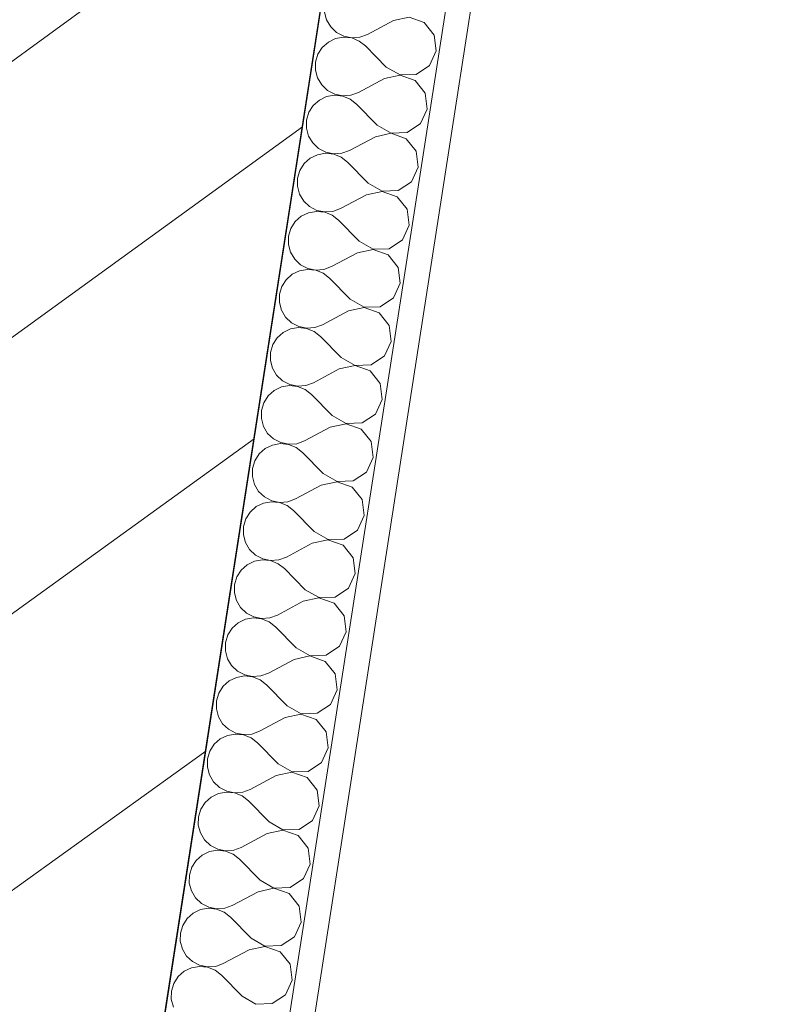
# Model space of a CAD drawing. Header units: metres. Extents: x 5509548 to 5517943, y 5680530 to 5684871.
# Tile 81 of 124: x 5516177.398 to 5516177.704, y 5683284.932 to 5683285.331. Entities that reach past the tile are written whole.
import ezdxf

# ---------------------------------------------------------------- set-up
doc = ezdxf.new("R2010")
doc.units = ezdxf.units.M
doc.layers.add('Nowe_A-Balkony', color=7, linetype='CONTINUOUS')
doc.layers.add('Nowe_A-Ściany-Wewnętrzne', color=7, linetype='CONTINUOUS')
for name, color, linetype, lineweight in [('Nowe_A-Balkony_Nr_pióra__89', 7, 'CONTINUOUS', 13), ('Nowe_A-Ściany-Wewnętrzne_Nr_pióra__174', 7, 'CONTINUOUS', 5), ('Nowe_A-Ściany-Wewnętrzne_Nr_pióra__27', 7, 'CONTINUOUS', 25), ('Nowe_A-Ściany-Wewnętrzne_Nr_pióra__47', 7, 'CONTINUOUS', 15)]:
    doc.layers.add(name, color=color, linetype=linetype, lineweight=lineweight)

# ---------------------------------------------------------------- blocks, each defined once
blk = doc.blocks.new('Strop_1', base_point=(90780.07224493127, -117167.5980123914))
at = {"layer": 'Nowe_A-Balkony_Nr_pióra__89', "color": 7, "linetype": 'Continuous', "lineweight": 13, "flags": 128}
blk.add_lwpolyline([(90780.07224493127, -117167.5980123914), (90780.07224493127, -118877.5979270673), (65230.07224493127, -118877.5979270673), (65230.07224493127, -117167.5980123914)], close=True, dxfattribs=at)
blk = doc.blocks.new('*X207')
at = {"layer": 'Nowe_A-Ściany-Wewnętrzne_Nr_pióra__174', "color": 7, "linetype": 'Continuous', "lineweight": 5}
for p, q in [((65231.71583591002, -118122.3007920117), (65233.04068768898, -118125.3063227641)), ((65259.83414969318, -118121.4285714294), (65250.31034016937, -118128.5714285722)), ((65265.90789260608, -118119.0957224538), (65259.83414969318, -118121.4285714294)), ((65272.30097821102, -118120.3044382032), (65265.90789260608, -118119.0957224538)), ((65277.10380217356, -118124.6936772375), (65272.30097821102, -118120.3044382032)), ((65233.04068768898, -118125.3063227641), (65235.13642438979, -118127.8354204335)), ((65278.88176874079, -118130.9523809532), (65277.10380217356, -118124.6936772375)), ((65235.13642438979, -118127.8354204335), (65237.8435116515, -118129.6955617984)), ((65237.8435116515, -118129.6955617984), (65240.9558771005, -118130.7451467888)), ((65240.9558771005, -118130.7451467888), (65244.23659725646, -118130.9042775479)), ((65244.23659725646, -118131.0004843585), (65240.9558771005, -118131.1596151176)), ((65244.23659725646, -118130.9042775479), (65247.43593292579, -118130.1608405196)), ((65247.43593292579, -118131.7439213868), (65244.23659725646, -118131.0004843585)), ((65247.43593292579, -118130.1608405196), (65250.31034016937, -118128.5714285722)), ((65277.10380217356, -118137.2110846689), (65278.88176874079, -118130.9523809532)), ((65235.13642438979, -118134.0693414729), (65233.04068768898, -118136.5984391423)), ((65237.8435116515, -118132.209200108), (65235.13642438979, -118134.0693414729)), ((65240.9558771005, -118131.1596151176), (65237.8435116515, -118132.209200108)), ((65250.31034016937, -118133.3333333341), (65247.43593292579, -118131.7439213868)), ((65259.83414969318, -118140.476190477), (65250.31034016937, -118133.3333333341)), ((65233.04068768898, -118136.5984391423), (65231.71583591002, -118139.6039698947)), ((65272.30097821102, -118141.6003237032), (65277.10380217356, -118137.2110846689)), ((65231.71583591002, -118139.6039698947), (65231.26272112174, -118142.8571428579)), ((65231.26272112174, -118142.8571428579), (65231.71583591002, -118146.1103158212)), ((65259.83414969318, -118140.476190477), (65265.90789260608, -118142.8090394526)), ((65265.90789260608, -118142.9052462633), (65259.83414969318, -118145.2380952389)), ((65265.90789260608, -118142.8090394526), (65272.30097821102, -118141.6003237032)), ((65272.30097821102, -118144.1139620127), (65265.90789260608, -118142.9052462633)), ((65231.71583591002, -118146.1103158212), (65233.04068768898, -118149.1158465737)), ((65259.83414969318, -118145.2380952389), (65250.31034016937, -118152.3809523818)), ((65277.10380217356, -118148.503201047), (65272.30097821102, -118144.1139620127)), ((65233.04068768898, -118149.1158465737), (65235.13642438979, -118151.644944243)), ((65278.88176874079, -118154.7619047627), (65277.10380217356, -118148.503201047)), ((65235.13642438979, -118151.644944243), (65237.8435116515, -118153.5050856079)), ((65237.8435116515, -118153.5050856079), (65240.9558771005, -118154.5546705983)), ((65240.9558771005, -118154.5546705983), (65244.23659725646, -118154.7138013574)), ((65244.23659725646, -118154.810008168), (65240.9558771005, -118154.9691389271)), ((65244.23659725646, -118154.7138013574), (65247.43593292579, -118153.9703643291)), ((65247.43593292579, -118155.5534451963), (65244.23659725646, -118154.810008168)), ((65247.43593292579, -118153.9703643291), (65250.31034016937, -118152.3809523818)), ((65277.10380217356, -118161.0206084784), (65278.88176874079, -118154.7619047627)), ((65235.13642438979, -118157.8788652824), (65233.04068768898, -118160.4079629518)), ((65237.8435116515, -118156.0187239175), (65235.13642438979, -118157.8788652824)), ((65240.9558771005, -118154.9691389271), (65237.8435116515, -118156.0187239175)), ((65250.31034016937, -118157.1428571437), (65247.43593292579, -118155.5534451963)), ((65259.83414969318, -118164.2857142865), (65250.31034016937, -118157.1428571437)), ((65233.04068768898, -118160.4079629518), (65231.71583591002, -118163.4134937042)), ((65272.30097821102, -118165.4098475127), (65277.10380217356, -118161.0206084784)), ((65231.71583591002, -118163.4134937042), (65231.26272112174, -118166.6666666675)), ((65231.26272112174, -118166.6666666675), (65231.71583591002, -118169.9198396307)), ((65259.83414969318, -118164.2857142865), (65265.90789260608, -118166.6185632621)), ((65265.90789260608, -118166.7147700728), (65259.83414969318, -118169.0476190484)), ((65265.90789260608, -118166.6185632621), (65272.30097821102, -118165.4098475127)), ((65272.30097821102, -118167.9234858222), (65265.90789260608, -118166.7147700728)), ((65231.71583591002, -118169.9198396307), (65233.04068768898, -118172.9253703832)), ((65259.83414969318, -118169.0476190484), (65250.31034016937, -118176.1904761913)), ((65277.10380217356, -118172.3127248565), (65272.30097821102, -118167.9234858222)), ((65233.04068768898, -118172.9253703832), (65235.13642438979, -118175.4544680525)), ((65278.88176874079, -118178.5714285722), (65277.10380217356, -118172.3127248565)), ((65235.13642438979, -118175.4544680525), (65237.8435116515, -118177.3146094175)), ((65237.8435116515, -118177.3146094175), (65240.9558771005, -118178.3641944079)), ((65240.9558771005, -118178.7786627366), (65237.8435116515, -118179.828247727)), ((65240.9558771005, -118178.3641944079), (65244.23659725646, -118178.5233251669)), ((65244.23659725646, -118178.6195319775), (65240.9558771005, -118178.7786627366)), ((65244.23659725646, -118178.5233251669), (65247.43593292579, -118177.7798881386)), ((65247.43593292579, -118179.3629690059), (65244.23659725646, -118178.6195319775)), ((65247.43593292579, -118177.7798881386), (65250.31034016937, -118176.1904761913)), ((65277.10380217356, -118184.8301322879), (65278.88176874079, -118178.5714285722)), ((65235.13642438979, -118181.688389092), (65233.04068768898, -118184.2174867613)), ((65237.8435116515, -118179.828247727), (65235.13642438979, -118181.688389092)), ((65250.31034016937, -118180.9523809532), (65247.43593292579, -118179.3629690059)), ((65259.83414969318, -118188.095238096), (65250.31034016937, -118180.9523809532)), ((65233.04068768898, -118184.2174867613), (65231.71583591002, -118187.2230175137)), ((65272.30097821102, -118189.2193713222), (65277.10380217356, -118184.8301322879)), ((65231.71583591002, -118187.2230175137), (65231.26272112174, -118190.476190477)), ((65231.26272112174, -118190.476190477), (65231.71583591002, -118193.7293634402)), ((65259.83414969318, -118188.095238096), (65265.90789260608, -118190.4280870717)), ((65265.90789260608, -118190.5242938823), (65259.83414969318, -118192.8571428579)), ((65265.90789260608, -118190.4280870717), (65272.30097821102, -118189.2193713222)), ((65272.30097821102, -118191.7330096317), (65265.90789260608, -118190.5242938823)), ((65231.71583591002, -118193.7293634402), (65233.04068768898, -118196.7348941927)), ((65259.83414969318, -118192.8571428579), (65250.31034016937, -118200.0000000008)), ((65277.10380217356, -118196.122248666), (65272.30097821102, -118191.7330096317)), ((65233.04068768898, -118196.7348941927), (65235.13642438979, -118199.263991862)), ((65278.88176874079, -118202.3809523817), (65277.10380217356, -118196.122248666)), ((65235.13642438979, -118199.263991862), (65237.8435116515, -118201.124133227)), ((65237.8435116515, -118201.124133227), (65240.9558771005, -118202.1737182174)), ((65240.9558771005, -118202.5881865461), (65237.8435116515, -118203.6377715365)), ((65240.9558771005, -118202.1737182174), (65244.23659725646, -118202.3328489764)), ((65244.23659725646, -118202.4290557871), (65240.9558771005, -118202.5881865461)), ((65244.23659725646, -118202.3328489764), (65247.43593292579, -118201.5894119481)), ((65247.43593292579, -118203.1724928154), (65244.23659725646, -118202.4290557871)), ((65247.43593292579, -118201.5894119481), (65250.31034016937, -118200.0000000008)), ((65277.10380217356, -118208.6396560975), (65278.88176874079, -118202.3809523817)), ((65235.13642438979, -118205.4979129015), (65233.04068768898, -118208.0270105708)), ((65237.8435116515, -118203.6377715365), (65235.13642438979, -118205.4979129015)), ((65250.31034016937, -118204.7619047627), (65247.43593292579, -118203.1724928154)), ((65259.83414969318, -118211.9047619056), (65250.31034016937, -118204.7619047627)), ((65233.04068768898, -118208.0270105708), (65231.71583591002, -118211.0325413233)), ((65272.30097821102, -118213.0288951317), (65277.10380217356, -118208.6396560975)), ((65231.71583591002, -118211.0325413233), (65231.26272112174, -118214.2857142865)), ((65231.26272112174, -118214.2857142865), (65231.71583591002, -118217.5388872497)), ((65259.83414969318, -118211.9047619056), (65265.90789260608, -118214.2376108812)), ((65265.90789260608, -118214.3338176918), (65259.83414969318, -118216.6666666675)), ((65265.90789260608, -118214.2376108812), (65272.30097821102, -118213.0288951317)), ((65272.30097821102, -118215.5425334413), (65265.90789260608, -118214.3338176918)), ((65231.71583591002, -118217.5388872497), (65233.04068768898, -118220.5444180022)), ((65259.83414969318, -118216.6666666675), (65250.31034016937, -118223.8095238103)), ((65277.10380217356, -118219.9317724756), (65272.30097821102, -118215.5425334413)), ((65233.04068768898, -118220.5444180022), (65235.13642438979, -118223.0735156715)), ((65278.88176874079, -118226.1904761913), (65277.10380217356, -118219.9317724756)), ((65235.13642438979, -118223.0735156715), (65237.8435116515, -118224.9336570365)), ((65237.8435116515, -118224.9336570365), (65240.9558771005, -118225.9832420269)), ((65240.9558771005, -118226.3977103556), (65237.8435116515, -118227.447295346)), ((65240.9558771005, -118225.9832420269), (65244.23659725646, -118226.142372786)), ((65244.23659725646, -118226.2385795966), (65240.9558771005, -118226.3977103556)), ((65244.23659725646, -118226.142372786), (65247.43593292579, -118225.3989357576)), ((65247.43593292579, -118226.9820166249), (65244.23659725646, -118226.2385795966)), ((65247.43593292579, -118225.3989357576), (65250.31034016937, -118223.8095238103)), ((65277.10380217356, -118232.449179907), (65278.88176874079, -118226.1904761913)), ((65235.13642438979, -118229.307436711), (65233.04068768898, -118231.8365343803)), ((65237.8435116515, -118227.447295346), (65235.13642438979, -118229.307436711)), ((65250.31034016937, -118228.5714285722), (65247.43593292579, -118226.9820166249)), ((65259.83414969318, -118235.7142857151), (65250.31034016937, -118228.5714285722)), ((65233.04068768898, -118231.8365343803), (65231.71583591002, -118234.8420651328)), ((65272.30097821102, -118236.8384189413), (65277.10380217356, -118232.449179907)), ((65231.71583591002, -118234.8420651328), (65231.26272112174, -118238.095238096)), ((65231.26272112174, -118238.095238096), (65231.71583591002, -118241.3484110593)), ((65259.83414969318, -118235.7142857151), (65265.90789260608, -118238.0471346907)), ((65265.90789260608, -118238.1433415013), (65259.83414969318, -118240.476190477)), ((65265.90789260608, -118238.0471346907), (65272.30097821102, -118236.8384189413)), ((65272.30097821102, -118239.3520572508), (65265.90789260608, -118238.1433415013)), ((65231.71583591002, -118241.3484110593), (65233.04068768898, -118244.3539418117)), ((65259.83414969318, -118240.476190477), (65250.31034016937, -118247.6190476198)), ((65277.10380217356, -118243.7412962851), (65272.30097821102, -118239.3520572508)), ((65233.04068768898, -118244.3539418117), (65235.13642438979, -118246.8830394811)), ((65278.88176874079, -118250.0000000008), (65277.10380217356, -118243.7412962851)), ((65235.13642438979, -118246.8830394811), (65237.8435116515, -118248.743180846)), ((65237.8435116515, -118248.743180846), (65240.9558771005, -118249.7927658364)), ((65240.9558771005, -118250.2072341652), (65237.8435116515, -118251.2568191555)), ((65240.9558771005, -118249.7927658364), (65244.23659725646, -118249.9518965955)), ((65244.23659725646, -118250.0481034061), (65240.9558771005, -118250.2072341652)), ((65244.23659725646, -118249.9518965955), (65247.43593292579, -118249.2084595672)), ((65247.43593292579, -118250.7915404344), (65244.23659725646, -118250.0481034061)), ((65247.43593292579, -118249.2084595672), (65250.31034016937, -118247.6190476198)), ((65277.10380217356, -118256.2587037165), (65278.88176874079, -118250.0000000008)), ((65235.13642438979, -118253.1169605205), (65233.04068768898, -118255.6460581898)), ((65237.8435116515, -118251.2568191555), (65235.13642438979, -118253.1169605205)), ((65250.31034016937, -118252.3809523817), (65247.43593292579, -118250.7915404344)), ((65259.83414969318, -118259.5238095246), (65250.31034016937, -118252.3809523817)), ((65231.71583591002, -118258.6515889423), (65231.26272112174, -118261.9047619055)), ((65233.04068768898, -118255.6460581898), (65231.71583591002, -118258.6515889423)), ((65272.30097821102, -118260.6479427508), (65277.10380217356, -118256.2587037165)), ((65231.26272112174, -118261.9047619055), (65231.71583591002, -118265.1579348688)), ((65259.83414969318, -118259.5238095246), (65265.90789260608, -118261.8566585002)), ((65265.90789260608, -118261.9528653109), (65259.83414969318, -118264.2857142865)), ((65265.90789260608, -118261.8566585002), (65272.30097821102, -118260.6479427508)), ((65272.30097821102, -118263.1615810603), (65265.90789260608, -118261.9528653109)), ((65231.71583591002, -118265.1579348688), (65233.04068768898, -118268.1634656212)), ((65259.83414969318, -118264.2857142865), (65250.31034016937, -118271.4285714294)), ((65277.10380217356, -118267.5508200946), (65272.30097821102, -118263.1615810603)), ((65233.04068768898, -118268.1634656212), (65235.13642438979, -118270.6925632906)), ((65278.88176874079, -118273.8095238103), (65277.10380217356, -118267.5508200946)), ((65235.13642438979, -118270.6925632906), (65237.8435116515, -118272.5527046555)), ((65237.8435116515, -118272.5527046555), (65240.9558771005, -118273.6022896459)), ((65240.9558771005, -118274.0167579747), (65237.8435116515, -118275.0663429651)), ((65240.9558771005, -118273.6022896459), (65244.23659725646, -118273.761420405)), ((65244.23659725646, -118273.8576272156), (65240.9558771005, -118274.0167579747)), ((65244.23659725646, -118273.761420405), (65247.43593292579, -118273.0179833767)), ((65247.43593292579, -118274.6010642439), (65244.23659725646, -118273.8576272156)), ((65247.43593292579, -118273.0179833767), (65250.31034016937, -118271.4285714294)), ((65250.31034016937, -118276.1904761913), (65247.43593292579, -118274.6010642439)), ((65277.10380217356, -118280.068227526), (65278.88176874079, -118273.8095238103)), ((65235.13642438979, -118276.92648433), (65233.04068768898, -118279.4555819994)), ((65237.8435116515, -118275.0663429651), (65235.13642438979, -118276.92648433)), ((65259.83414969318, -118283.3333333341), (65250.31034016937, -118276.1904761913)), ((65231.71583591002, -118282.4611127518), (65231.26272112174, -118285.7142857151)), ((65233.04068768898, -118279.4555819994), (65231.71583591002, -118282.4611127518)), ((65272.30097821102, -118284.4574665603), (65277.10380217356, -118280.068227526)), ((65231.26272112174, -118285.7142857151), (65231.71583591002, -118288.9674586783)), ((65259.83414969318, -118283.3333333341), (65265.90789260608, -118285.6661823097)), ((65265.90789260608, -118285.7623891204), (65259.83414969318, -118288.095238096)), ((65265.90789260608, -118285.6661823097), (65272.30097821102, -118284.4574665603)), ((65272.30097821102, -118286.9711048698), (65265.90789260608, -118285.7623891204)), ((65231.71583591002, -118288.9674586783), (65233.04068768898, -118291.9729894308)), ((65259.83414969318, -118288.095238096), (65250.31034016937, -118295.2380952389)), ((65277.10380217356, -118291.3603439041), (65272.30097821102, -118286.9711048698)), ((65233.04068768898, -118291.9729894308), (65235.13642438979, -118294.5020871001)), ((65235.13642438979, -118294.5020871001), (65237.8435116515, -118296.3622284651)), ((65278.88176874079, -118297.6190476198), (65277.10380217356, -118291.3603439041)), ((65237.8435116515, -118296.3622284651), (65240.9558771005, -118297.4118134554)), ((65240.9558771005, -118297.8262817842), (65237.8435116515, -118298.8758667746)), ((65240.9558771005, -118297.4118134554), (65244.23659725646, -118297.5709442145)), ((65244.23659725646, -118297.6671510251), (65240.9558771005, -118297.8262817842)), ((65244.23659725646, -118297.5709442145), (65247.43593292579, -118296.8275071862)), ((65247.43593292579, -118298.4105880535), (65244.23659725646, -118297.6671510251)), ((65247.43593292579, -118296.8275071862), (65250.31034016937, -118295.2380952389)), ((65250.31034016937, -118300.0000000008), (65247.43593292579, -118298.4105880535)), ((65277.10380217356, -118303.8777513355), (65278.88176874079, -118297.6190476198)), ((65235.13642438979, -118300.7360081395), (65233.04068768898, -118303.2651058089)), ((65237.8435116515, -118298.8758667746), (65235.13642438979, -118300.7360081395)), ((65259.83414969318, -118307.1428571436), (65250.31034016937, -118300.0000000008)), ((65231.71583591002, -118306.2706365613), (65231.26272112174, -118309.5238095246)), ((65233.04068768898, -118303.2651058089), (65231.71583591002, -118306.2706365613)), ((65272.30097821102, -118308.2669903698), (65277.10380217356, -118303.8777513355)), ((65231.26272112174, -118309.5238095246), (65231.71583591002, -118312.7769824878)), ((65259.83414969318, -118307.1428571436), (65265.90789260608, -118309.4757061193)), ((65265.90789260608, -118309.5719129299), (65259.83414969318, -118311.9047619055)), ((65265.90789260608, -118309.4757061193), (65272.30097821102, -118308.2669903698)), ((65272.30097821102, -118310.7806286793), (65265.90789260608, -118309.5719129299)), ((65231.71583591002, -118312.7769824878), (65233.04068768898, -118315.7825132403)), ((65259.83414969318, -118311.9047619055), (65250.31034016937, -118319.0476190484)), ((65277.10380217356, -118315.1698677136), (65272.30097821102, -118310.7806286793)), ((65233.04068768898, -118315.7825132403), (65235.13642438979, -118318.3116109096)), ((65235.13642438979, -118318.3116109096), (65237.8435116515, -118320.1717522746)), ((65278.88176874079, -118321.4285714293), (65277.10380217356, -118315.1698677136)), ((65237.8435116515, -118320.1717522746), (65240.9558771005, -118321.221337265)), ((65240.9558771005, -118321.6358055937), (65237.8435116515, -118322.6853905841)), ((65240.9558771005, -118321.221337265), (65244.23659725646, -118321.380468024)), ((65244.23659725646, -118321.4766748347), (65240.9558771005, -118321.6358055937)), ((65244.23659725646, -118321.380468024), (65247.43593292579, -118320.6370309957)), ((65247.43593292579, -118322.220111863), (65244.23659725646, -118321.4766748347)), ((65247.43593292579, -118320.6370309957), (65250.31034016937, -118319.0476190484)), ((65250.31034016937, -118323.8095238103), (65247.43593292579, -118322.220111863)), ((65277.10380217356, -118327.687275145), (65278.88176874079, -118321.4285714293)), ((65235.13642438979, -118324.5455319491), (65233.04068768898, -118327.0746296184)), ((65237.8435116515, -118322.6853905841), (65235.13642438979, -118324.5455319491)), ((65259.83414969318, -118330.9523809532), (65250.31034016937, -118323.8095238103)), ((65231.71583591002, -118330.0801603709), (65231.26272112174, -118333.3333333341)), ((65233.04068768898, -118327.0746296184), (65231.71583591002, -118330.0801603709)), ((65272.30097821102, -118332.0765141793), (65277.10380217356, -118327.687275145)), ((65231.26272112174, -118333.3333333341), (65231.71583591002, -118336.5865062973)), ((65259.83414969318, -118330.9523809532), (65265.90789260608, -118333.2852299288)), ((65265.90789260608, -118333.3814367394), (65259.83414969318, -118335.714285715)), ((65265.90789260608, -118333.2852299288), (65272.30097821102, -118332.0765141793)), ((65272.30097821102, -118334.5901524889), (65265.90789260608, -118333.3814367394)), ((65231.71583591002, -118336.5865062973), (65233.04068768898, -118339.5920370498)), ((65259.83414969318, -118335.714285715), (65250.31034016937, -118342.8571428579)), ((65277.10380217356, -118338.9793915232), (65272.30097821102, -118334.5901524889)), ((65233.04068768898, -118339.5920370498), (65235.13642438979, -118342.1211347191)), ((65235.13642438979, -118342.1211347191), (65237.8435116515, -118343.9812760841)), ((65278.88176874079, -118345.2380952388), (65277.10380217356, -118338.9793915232)), ((65237.8435116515, -118343.9812760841), (65240.9558771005, -118345.0308610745)), ((65240.9558771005, -118345.4453294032), (65237.8435116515, -118346.4949143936)), ((65240.9558771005, -118345.0308610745), (65244.23659725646, -118345.1899918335)), ((65244.23659725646, -118345.2861986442), (65240.9558771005, -118345.4453294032)), ((65244.23659725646, -118345.1899918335), (65247.43593292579, -118344.4465548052)), ((65247.43593292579, -118346.0296356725), (65244.23659725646, -118345.2861986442)), ((65247.43593292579, -118344.4465548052), (65250.31034016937, -118342.8571428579)), ((65250.31034016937, -118347.6190476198), (65247.43593292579, -118346.0296356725)), ((65277.10380217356, -118351.4967989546), (65278.88176874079, -118345.2380952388)), ((65235.13642438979, -118348.3550557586), (65233.04068768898, -118350.8841534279)), ((65237.8435116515, -118346.4949143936), (65235.13642438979, -118348.3550557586)), ((65259.83414969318, -118354.7619047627), (65250.31034016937, -118347.6190476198)), ((65231.71583591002, -118353.8896841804), (65231.26272112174, -118357.1428571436)), ((65233.04068768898, -118350.8841534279), (65231.71583591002, -118353.8896841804)), ((65272.30097821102, -118355.8860379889), (65277.10380217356, -118351.4967989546)), ((65231.26272112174, -118357.1428571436), (65231.71583591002, -118360.3960301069)), ((65259.83414969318, -118354.7619047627), (65265.90789260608, -118357.0947537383)), ((65265.90789260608, -118357.1909605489), (65259.83414969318, -118359.5238095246)), ((65265.90789260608, -118357.0947537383), (65272.30097821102, -118355.8860379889)), ((65272.30097821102, -118358.3996762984), (65265.90789260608, -118357.1909605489)), ((65231.71583591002, -118360.3960301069), (65233.04068768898, -118363.4015608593)), ((65259.83414969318, -118359.5238095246), (65250.31034016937, -118366.6666666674)), ((65277.10380217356, -118362.7889153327), (65272.30097821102, -118358.3996762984)), ((65233.04068768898, -118363.4015608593), (65235.13642438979, -118365.9306585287)), ((65235.13642438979, -118365.9306585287), (65237.8435116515, -118367.7907998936)), ((65278.88176874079, -118369.0476190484), (65277.10380217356, -118362.7889153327)), ((65237.8435116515, -118370.3044382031), (65235.13642438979, -118372.1645795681)), ((65237.8435116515, -118367.7907998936), (65240.9558771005, -118368.840384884)), ((65240.9558771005, -118369.2548532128), (65237.8435116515, -118370.3044382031)), ((65240.9558771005, -118368.840384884), (65244.23659725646, -118368.9995156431)), ((65244.23659725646, -118369.0957224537), (65240.9558771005, -118369.2548532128)), ((65244.23659725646, -118368.9995156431), (65247.43593292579, -118368.2560786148)), ((65247.43593292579, -118369.839159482), (65244.23659725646, -118369.0957224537)), ((65247.43593292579, -118368.2560786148), (65250.31034016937, -118366.6666666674)), ((65250.31034016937, -118371.4285714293), (65247.43593292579, -118369.839159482)), ((65277.10380217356, -118375.3063227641), (65278.88176874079, -118369.0476190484)), ((65235.13642438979, -118372.1645795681), (65233.04068768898, -118374.6936772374)), ((65259.83414969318, -118378.5714285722), (65250.31034016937, -118371.4285714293)), ((65231.71583591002, -118377.6992079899), (65231.26272112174, -118380.9523809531)), ((65233.04068768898, -118374.6936772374), (65231.71583591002, -118377.6992079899)), ((65272.30097821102, -118379.6955617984), (65277.10380217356, -118375.3063227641)), ((65231.26272112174, -118380.9523809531), (65231.71583591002, -118384.2055539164)), ((65259.83414969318, -118378.5714285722), (65265.90789260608, -118380.9042775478)), ((65265.90789260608, -118381.0004843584), (65259.83414969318, -118383.3333333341)), ((65265.90789260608, -118380.9042775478), (65272.30097821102, -118379.6955617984)), ((65272.30097821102, -118382.2092001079), (65265.90789260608, -118381.0004843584)), ((65277.10380217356, -118386.5984391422), (65272.30097821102, -118382.2092001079)), ((65231.71583591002, -118384.2055539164), (65233.04068768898, -118387.2110846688)), ((65259.83414969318, -118383.3333333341), (65250.31034016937, -118390.4761904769)), ((65233.04068768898, -118387.2110846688), (65235.13642438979, -118389.7401823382)), ((65235.13642438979, -118389.7401823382), (65237.8435116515, -118391.6003237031)), ((65278.88176874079, -118392.8571428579), (65277.10380217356, -118386.5984391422)), ((65237.8435116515, -118394.1139620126), (65235.13642438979, -118395.9741033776)), ((65237.8435116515, -118391.6003237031), (65240.9558771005, -118392.6499086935)), ((65240.9558771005, -118393.0643770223), (65237.8435116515, -118394.1139620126)), ((65240.9558771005, -118392.6499086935), (65244.23659725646, -118392.8090394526)), ((65244.23659725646, -118392.9052462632), (65240.9558771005, -118393.0643770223)), ((65244.23659725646, -118392.8090394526), (65247.43593292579, -118392.0656024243)), ((65247.43593292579, -118393.6486832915), (65244.23659725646, -118392.9052462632)), ((65247.43593292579, -118392.0656024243), (65250.31034016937, -118390.4761904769)), ((65250.31034016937, -118395.2380952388), (65247.43593292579, -118393.6486832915)), ((65277.10380217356, -118399.1158465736), (65278.88176874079, -118392.8571428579)), ((65235.13642438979, -118395.9741033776), (65233.04068768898, -118398.5032010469)), ((65259.83414969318, -118402.3809523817), (65250.31034016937, -118395.2380952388)), ((65231.71583591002, -118401.5087317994), (65231.26272112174, -118404.7619047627)), ((65233.04068768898, -118398.5032010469), (65231.71583591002, -118401.5087317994)), ((65272.30097821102, -118403.5050856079), (65277.10380217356, -118399.1158465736)), ((65231.26272112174, -118404.7619047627), (65231.71583591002, -118408.0150777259)), ((65259.83414969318, -118402.3809523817), (65265.90789260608, -118404.7138013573)), ((65265.90789260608, -118404.810008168), (65259.83414969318, -118407.1428571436)), ((65265.90789260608, -118404.7138013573), (65272.30097821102, -118403.5050856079)), ((65272.30097821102, -118406.0187239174), (65265.90789260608, -118404.810008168)), ((65277.10380217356, -118410.4079629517), (65272.30097821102, -118406.0187239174)), ((65231.71583591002, -118408.0150777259), (65233.04068768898, -118411.0206084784)), ((65259.83414969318, -118407.1428571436), (65250.31034016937, -118414.2857142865)), ((65233.04068768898, -118411.0206084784), (65235.13642438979, -118413.5497061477)), ((65235.13642438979, -118413.5497061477), (65237.8435116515, -118415.4098475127)), ((65278.88176874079, -118416.6666666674), (65277.10380217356, -118410.4079629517)), ((65237.8435116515, -118417.9234858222), (65235.13642438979, -118419.7836271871)), ((65237.8435116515, -118415.4098475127), (65240.9558771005, -118416.459432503)), ((65240.9558771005, -118416.8739008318), (65237.8435116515, -118417.9234858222)), ((65240.9558771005, -118416.459432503), (65244.23659725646, -118416.6185632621)), ((65244.23659725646, -118416.7147700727), (65240.9558771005, -118416.8739008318)), ((65244.23659725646, -118416.6185632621), (65247.43593292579, -118415.8751262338)), ((65247.43593292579, -118417.4582071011), (65244.23659725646, -118416.7147700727)), ((65247.43593292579, -118415.8751262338), (65250.31034016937, -118414.2857142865)), ((65250.31034016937, -118419.0476190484), (65247.43593292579, -118417.4582071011)), ((65277.10380217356, -118422.9253703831), (65278.88176874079, -118416.6666666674)), ((65235.13642438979, -118419.7836271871), (65233.04068768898, -118422.3127248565)), ((65259.83414969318, -118426.1904761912), (65250.31034016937, -118419.0476190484)), ((65231.71583591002, -118425.3182556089), (65231.26272112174, -118428.5714285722)), ((65233.04068768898, -118422.3127248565), (65231.71583591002, -118425.3182556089)), ((65259.83414969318, -118426.1904761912), (65265.90789260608, -118428.5233251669)), ((65272.30097821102, -118427.3146094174), (65277.10380217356, -118422.9253703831)), ((65231.26272112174, -118428.5714285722), (65231.71583591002, -118431.8246015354)), ((65265.90789260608, -118428.6195319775), (65259.83414969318, -118430.9523809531)), ((65265.90789260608, -118428.5233251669), (65272.30097821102, -118427.3146094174)), ((65272.30097821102, -118429.8282477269), (65265.90789260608, -118428.6195319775)), ((65277.10380217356, -118434.2174867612), (65272.30097821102, -118429.8282477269)), ((65231.71583591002, -118431.8246015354), (65233.04068768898, -118434.8301322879)), ((65259.83414969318, -118430.9523809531), (65250.31034016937, -118438.095238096)), ((65233.04068768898, -118434.8301322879), (65235.13642438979, -118437.3592299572)), ((65235.13642438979, -118437.3592299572), (65237.8435116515, -118439.2193713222)), ((65247.43593292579, -118439.6846500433), (65250.31034016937, -118438.095238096)), ((65278.88176874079, -118440.4761904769), (65277.10380217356, -118434.2174867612)), ((65237.8435116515, -118441.7330096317), (65235.13642438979, -118443.5931509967)), ((65237.8435116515, -118439.2193713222), (65240.9558771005, -118440.2689563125)), ((65240.9558771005, -118440.6834246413), (65237.8435116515, -118441.7330096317)), ((65240.9558771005, -118440.2689563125), (65244.23659725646, -118440.4280870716)), ((65244.23659725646, -118440.5242938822), (65240.9558771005, -118440.6834246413)), ((65244.23659725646, -118440.4280870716), (65247.43593292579, -118439.6846500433)), ((65247.43593292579, -118441.2677309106), (65244.23659725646, -118440.5242938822)), ((65250.31034016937, -118442.8571428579), (65247.43593292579, -118441.2677309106)), ((65277.10380217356, -118446.7348941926), (65278.88176874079, -118440.4761904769)), ((65233.04068768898, -118446.122248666), (65231.71583591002, -118449.1277794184)), ((65235.13642438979, -118443.5931509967), (65233.04068768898, -118446.122248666)), ((65259.83414969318, -118450.0000000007), (65250.31034016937, -118442.8571428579)), ((65231.71583591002, -118449.1277794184), (65231.26272112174, -118452.3809523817)), ((65259.83414969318, -118450.0000000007), (65265.90789260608, -118452.3328489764)), ((65272.30097821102, -118451.1241332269), (65277.10380217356, -118446.7348941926)), ((65231.26272112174, -118452.3809523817), (65231.71583591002, -118455.6341253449)), ((65265.90789260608, -118452.429055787), (65259.83414969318, -118454.7619047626)), ((65265.90789260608, -118452.3328489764), (65272.30097821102, -118451.1241332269)), ((65272.30097821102, -118453.6377715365), (65265.90789260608, -118452.429055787)), ((65277.10380217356, -118458.0270105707), (65272.30097821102, -118453.6377715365)), ((65231.71583591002, -118455.6341253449), (65233.04068768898, -118458.6396560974)), ((65259.83414969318, -118454.7619047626), (65250.31034016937, -118461.9047619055)), ((65278.88176874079, -118464.2857142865), (65277.10380217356, -118458.0270105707)), ((65233.04068768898, -118458.6396560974), (65235.13642438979, -118461.1687537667)), ((65235.13642438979, -118461.1687537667), (65237.8435116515, -118463.0288951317)), ((65247.43593292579, -118463.4941738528), (65250.31034016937, -118461.9047619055)), ((65237.8435116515, -118465.5425334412), (65235.13642438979, -118467.4026748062)), ((65237.8435116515, -118463.0288951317), (65240.9558771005, -118464.0784801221)), ((65240.9558771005, -118464.4929484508), (65237.8435116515, -118465.5425334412)), ((65240.9558771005, -118464.0784801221), (65244.23659725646, -118464.2376108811)), ((65244.23659725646, -118464.3338176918), (65240.9558771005, -118464.4929484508)), ((65244.23659725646, -118464.2376108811), (65247.43593292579, -118463.4941738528)), ((65247.43593292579, -118465.0772547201), (65244.23659725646, -118464.3338176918)), ((65250.31034016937, -118466.6666666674), (65247.43593292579, -118465.0772547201)), ((65277.10380217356, -118470.5444180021), (65278.88176874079, -118464.2857142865)), ((65233.04068768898, -118469.9317724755), (65231.71583591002, -118472.937303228)), ((65235.13642438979, -118467.4026748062), (65233.04068768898, -118469.9317724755)), ((65259.83414969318, -118473.8095238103), (65250.31034016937, -118466.6666666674)), ((65231.71583591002, -118472.937303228), (65231.26272112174, -118476.1904761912)), ((65259.83414969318, -118473.8095238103), (65265.90789260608, -118476.1423727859)), ((65272.30097821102, -118474.9336570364), (65277.10380217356, -118470.5444180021)), ((65231.26272112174, -118476.1904761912), (65231.71583591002, -118479.4436491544)), ((65265.90789260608, -118476.2385795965), (65259.83414969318, -118478.5714285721)), ((65265.90789260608, -118476.1423727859), (65272.30097821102, -118474.9336570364)), ((65272.30097821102, -118477.447295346), (65265.90789260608, -118476.2385795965)), ((65277.10380217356, -118481.8365343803), (65272.30097821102, -118477.447295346)), ((65231.71583591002, -118479.4436491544), (65233.04068768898, -118482.4491799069)), ((65259.83414969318, -118478.5714285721), (65250.31034016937, -118485.714285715)), ((65278.88176874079, -118488.095238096), (65277.10380217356, -118481.8365343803)), ((65233.04068768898, -118482.4491799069), (65235.13642438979, -118484.9782775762)), ((65235.13642438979, -118484.9782775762), (65237.8435116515, -118486.8384189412)), ((65247.43593292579, -118487.3036976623), (65250.31034016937, -118485.714285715)), ((65237.8435116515, -118489.3520572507), (65235.13642438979, -118491.2121986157)), ((65237.8435116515, -118486.8384189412), (65240.9558771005, -118487.8880039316)), ((65240.9558771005, -118488.3024722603), (65237.8435116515, -118489.3520572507)), ((65240.9558771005, -118487.8880039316), (65244.23659725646, -118488.0471346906)), ((65244.23659725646, -118488.1433415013), (65240.9558771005, -118488.3024722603)), ((65244.23659725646, -118488.0471346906), (65247.43593292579, -118487.3036976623)), ((65247.43593292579, -118488.8867785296), (65244.23659725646, -118488.1433415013)), ((65250.31034016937, -118490.4761904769), (65247.43593292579, -118488.8867785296)), ((65277.10380217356, -118494.3539418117), (65278.88176874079, -118488.095238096)), ((65233.04068768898, -118493.741296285), (65231.71583591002, -118496.7468270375)), ((65235.13642438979, -118491.2121986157), (65233.04068768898, -118493.741296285)), ((65259.83414969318, -118497.6190476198), (65250.31034016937, -118490.4761904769)), ((65231.71583591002, -118496.7468270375), (65231.26272112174, -118500.0000000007)), ((65259.83414969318, -118497.6190476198), (65265.90789260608, -118499.9518965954)), ((65272.30097821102, -118498.743180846), (65277.10380217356, -118494.3539418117)), ((65231.26272112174, -118500.0000000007), (65231.71583591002, -118503.253172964)), ((65265.90789260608, -118500.0481034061), (65259.83414969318, -118502.3809523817)), ((65265.90789260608, -118499.9518965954), (65272.30097821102, -118498.743180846)), ((65272.30097821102, -118501.2568191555), (65265.90789260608, -118500.0481034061)), ((65277.10380217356, -118505.6460581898), (65272.30097821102, -118501.2568191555)), ((65231.71583591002, -118503.253172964), (65233.04068768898, -118506.2587037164)), ((65259.83414969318, -118502.3809523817), (65250.31034016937, -118509.5238095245)), ((65278.88176874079, -118511.9047619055), (65277.10380217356, -118505.6460581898)), ((65233.04068768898, -118506.2587037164), (65235.13642438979, -118508.7878013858)), ((65235.13642438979, -118508.7878013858), (65237.8435116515, -118510.6479427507)), ((65247.43593292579, -118511.1132214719), (65250.31034016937, -118509.5238095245)), ((65237.8435116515, -118513.1615810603), (65235.13642438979, -118515.0217224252)), ((65237.8435116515, -118510.6479427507), (65240.9558771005, -118511.6975277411)), ((65240.9558771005, -118512.1119960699), (65237.8435116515, -118513.1615810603)), ((65240.9558771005, -118511.6975277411), (65244.23659725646, -118511.8566585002)), ((65244.23659725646, -118511.9528653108), (65240.9558771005, -118512.1119960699)), ((65244.23659725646, -118511.8566585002), (65247.43593292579, -118511.1132214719)), ((65247.43593292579, -118512.6963023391), (65244.23659725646, -118511.9528653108)), ((65250.31034016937, -118514.2857142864), (65247.43593292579, -118512.6963023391)), ((65277.10380217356, -118518.1634656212), (65278.88176874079, -118511.9047619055)), ((65233.04068768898, -118517.5508200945), (65231.71583591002, -118520.556350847)), ((65235.13642438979, -118515.0217224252), (65233.04068768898, -118517.5508200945)), ((65259.83414969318, -118521.4285714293), (65250.31034016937, -118514.2857142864)), ((65231.71583591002, -118520.556350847), (65231.26272112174, -118523.8095238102)), ((65259.83414969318, -118521.4285714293), (65265.90789260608, -118523.7614204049)), ((65272.30097821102, -118522.5527046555), (65277.10380217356, -118518.1634656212)), ((65231.26272112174, -118523.8095238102), (65231.71583591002, -118527.0626967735)), ((65265.90789260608, -118523.7614204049), (65272.30097821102, -118522.5527046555)), ((65231.71583591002, -118527.0626967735), (65233.04068768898, -118530.0682275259))]:
    blk.add_line(p, q, dxfattribs=at)
blk = doc.blocks.new('Ściana_65', base_point=(65105.07224493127, -117042.597843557))
at = {"layer": 'Nowe_A-Ściany-Wewnętrzne', "linetype": 'Continuous', "lineweight": 0, "true_color": 0x000000}
h = blk.add_hatch(dxfattribs=at)
h.set_pattern_fill('Bloczki_ceramiczne', color=18, style=0, pattern_type=2)
h.set_pattern_definition([(45, (0, 0), (-63.63960862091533, 63.63960862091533), [])])
h.paths.add_polyline_path([(65230.07224493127, -118877.5979270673), (65230.07224493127, -117377.597843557), (64980.07224493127, -117377.597843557), (64980.07224493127, -118877.5979270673)])
h = blk.add_hatch(dxfattribs=at)
h.set_pattern_fill('Tynk', color=18, style=0, pattern_type=2)
h.set_pattern_definition([(0, (0, 0), (0, 86.60254037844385), [0, -50]), (0, (25, 43.30126941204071), (0, 86.60254037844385), [0, -50])])
h.paths.add_polyline_path([(65290.07224493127, -118877.5979270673), (65290.07224493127, -117377.597843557), (65280.07224493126, -117377.597843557), (65280.07224493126, -118877.5979270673)])
at = {"layer": 'Nowe_A-Ściany-Wewnętrzne_Nr_pióra__27', "color": 7, "linetype": 'Continuous', "lineweight": 25}
blk.add_line((65230.07224493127, -118877.5979270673), (65230.07224493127, -117377.597843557), dxfattribs=at)
at = {"layer": 'Nowe_A-Ściany-Wewnętrzne_Nr_pióra__47', "color": 7, "linetype": 'Continuous', "lineweight": 15}
blk.add_line((65280.07224493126, -118877.5979270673), (65280.07224493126, -117377.597843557), dxfattribs=at)
at = {"layer": 'Nowe_A-Ściany-Wewnętrzne_Nr_pióra__47', "color": 7, "linetype": 'Continuous', "lineweight": 15, "flags": 128}
blk.add_lwpolyline([(65290.07224493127, -118877.5979270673), (65290.07224493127, -117377.597843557)], dxfattribs=at)
at = {"layer": 'Nowe_A-Ściany-Wewnętrzne', "color": 7, "lineweight": 25}
blk.add_blockref('*X207', (0, 0), dxfattribs=at)

msp = doc.modelspace()

# ---------------------------------------------------------------- block references
at = {"layer": 'Nowe_A-Balkony', "color": 7, "linetype": 'Continuous', "lineweight": 13, "xscale": 0.001, "yscale": 0.001, "zscale": 0.001, "rotation": 351.1838518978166}
msp.add_blockref('Strop_1', (5516202.914668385, 5683282.362144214), dxfattribs=at)
at = {"layer": 'Nowe_A-Ściany-Wewnętrzne', "color": 7, "lineweight": 25, "xscale": 0.001, "yscale": 0.001, "zscale": 0.001, "rotation": 351.1838518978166}
msp.add_blockref('Ściana_65', (5516177.562170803, 5683286.420729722), dxfattribs=at)

doc.saveas('drawing.dxf')
